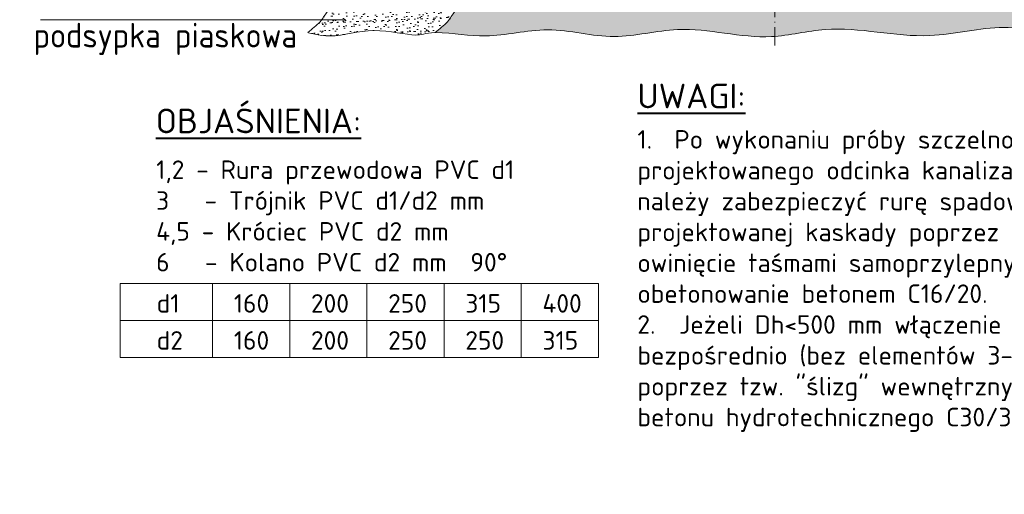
# Model space of a CAD drawing. Header units: millimetres. Extents: x -2676 to 53, y 1826 to 3724.
# Tile 13 of 20: x -1354 to -1035, y 2882 to 3036. Entities that reach past the tile are written whole.
import ezdxf
from ezdxf.enums import TextEntityAlignment as Align

# ---------------------------------------------------------------- set-up
doc = ezdxf.new("R2010")
doc.units = ezdxf.units.MM
doc.header["$MEASUREMENT"] = 0
doc.linetypes.add('ACAD_ISO10W100', pattern=[18.5, 12, -3, 0.5, -3])
doc.linetypes.add('CENTERX2', pattern=[4, 2.5, -0.5, 0.5, -0.5])
for name, color, linetype, lineweight in [('013', 41, 'Continuous', 15), ('kreskowanie', 43, 'Continuous', 5), ('opisy', 7, 'Continuous', 20), ('osie', 133, 'CENTERX2', 18), ('wymiary', 7, 'Continuous', 15)]:
    doc.layers.add(name, color=color, linetype=linetype, lineweight=lineweight)
doc.styles.add('_TT', font='isocpeur.ttf', dxfattribs={"height": 8})

msp = doc.modelspace()

# ---------------------------------------------------------------- hatches: boundary and pattern name
at = {"layer": 'kreskowanie'}
h = msp.add_hatch(dxfattribs=at)
h.set_pattern_fill('AR-SAND', color=256, scale=1.5, angle=45, style=0)
h.set_pattern_definition([(82.5, (-12434.8164, -3294.274), (-2.11051978, 1.9768907), [0, -2.28, 0, -2.55, 0, -2.4375]), (52.5, (-12434.8164, -3294.274), (-1.1162063, 4.8704696), [0, -1.23, 0, -2.055, 0, -0.7875]), (12.5, (-12436.121, -3295.5786), (3.2970439, 3.30904857), [0, -0.75, 0, -2.7, 0, -3.525]), (2.5, (-12436.121, -3295.5786), (2.2575632, 4.1193943), [0, -0.375, 0, -1.77, 0, -2.025])])
edge = h.paths.add_edge_path()
edge.add_spline(control_points=[(-1219.1244, 3031.7593), (-1217.8411, 3032.9712), (-1215.1149, 3034.7083), (-1212.8558, 3038.9859), (-1210.4899, 3040.9202), (-1209.128, 3041.7694)], knot_values=[0, 0, 0, 0, 2.64768121, 4.70414059, 7.11164645, 7.11164645, 7.11164645, 7.11164645], degree=3, periodic=0)
edge.add_line((-1209.128, 3041.7694), (-1240.4005, 3041.7694))
edge.add_line((-1240.4005, 3041.7694), (-1250.4005, 3041.7694))
edge.add_spline(control_points=[(-1250.4005, 3041.7694), (-1251.7625, 3040.9202), (-1254.1284, 3038.9859), (-1256.3874, 3034.7083), (-1259.1137, 3032.9712), (-1260.397, 3031.7593)], knot_values=[0, 0, 0, 0, 2.40750586, 4.46396524, 7.11164645, 7.11164645, 7.11164645, 7.11164645], degree=3, periodic=0)
edge.add_spline(control_points=[(-1260.397, 3031.7593), (-1260.397, 3031.7593), (-1252.3823, 3029.3007), (-1239.8907, 3033.976), (-1225.2821, 3030.0801), (-1222.6511, 3031.5088), (-1219.1244, 3031.7593)], knot_values=[78.1417744, 78.1417744, 78.1417744, 78.1417744, 87.82540829, 99.89415901, 111.14748193, 117.86830926, 117.86830926, 117.86830926, 117.86830926], degree=3, periodic=0)
h = msp.add_hatch(dxfattribs=at)
h.set_pattern_fill('AR-SAND', color=256, scale=2, angle=45, style=0)
h.set_pattern_definition([(82.5, (-12426.459, -3294.274), (-2.8140264, 2.63585425), [0, -3.04, 0, -3.4, 0, -3.25]), (52.5, (-12426.459, -3294.274), (-1.488275, 6.4939595), [0, -1.64, 0, -2.74, 0, -1.05]), (12.5, (-12428.1983, -3296.0135), (4.39605855, 4.4120648), [0, -1, 0, -3.6, 0, -4.7]), (2.5, (-12428.1983, -3296.0135), (3.0100843, 5.4925257), [0, -0.5, 0, -2.36, 0, -2.7])])
edge = h.paths.add_edge_path()
edge.add_spline(control_points=[(-999.1315, 3031.7593), (-1000.4148, 3032.9712), (-1003.1411, 3034.7083), (-1005.4001, 3038.9859), (-1007.7661, 3040.9202), (-1009.128, 3041.7694)], knot_values=[0, 0, 0, 0, 2.64768121, 4.70414059, 7.11164645, 7.11164645, 7.11164645, 7.11164645], degree=3, periodic=0)
edge.add_line((-1009.128, 3041.7694), (-1019.128, 3041.7694))
edge.add_line((-1019.128, 3041.7694), (-1109.128, 3041.7694))
edge.add_line((-1109.128, 3041.7694), (-1109.128, 3030.5255))
edge.add_spline(control_points=[(-1109.128, 3030.5255), (-1103.6919, 3030.9482), (-1087.107, 3035.2376), (-1062.257, 3027.9068), (-1035.2117, 3035.5857), (-1016.2978, 3030.0801), (-1002.6582, 3031.5088), (-999.1315, 3031.7593)], knot_values=[62.5968167, 62.5968167, 62.5968167, 62.5968167, 70.82204139, 87.82540829, 99.89415901, 111.14748193, 117.86830926, 117.86830926, 117.86830926, 117.86830926], degree=3, periodic=0)
edge = h.paths.add_edge_path()
edge.add_line((-1109.128, 3041.7694), (-1199.128, 3041.7694))
edge.add_line((-1199.128, 3041.7694), (-1209.128, 3041.7694))
edge.add_spline(control_points=[(-1209.128, 3041.7694), (-1210.4899, 3040.9202), (-1212.8558, 3038.9859), (-1215.1149, 3034.7083), (-1217.8411, 3032.9712), (-1219.1244, 3031.7593)], knot_values=[0, 0, 0, 0, 2.40750586, 4.46396524, 7.11164645, 7.11164645, 7.11164645, 7.11164645], degree=3, periodic=0)
edge.add_spline(control_points=[(-1219.1244, 3031.7593), (-1213.1091, 3031.7235), (-1202.1828, 3029.1843), (-1182.1455, 3034.6442), (-1161.4614, 3028.3947), (-1137.3935, 3035.3749), (-1119.9185, 3029.8059), (-1109.4733, 3030.4987), (-1109.128, 3030.5255)], knot_values=[7.16165587, 7.16165587, 7.16165587, 7.16165587, 15.58132223, 25.67966337, 36.46219729, 46.79759178, 62.07435523, 62.5968167, 62.5968167, 62.5968167, 62.5968167], degree=3, periodic=0)
edge.add_line((-1109.128, 3030.5255), (-1109.128, 3041.7694))

# ---------------------------------------------------------------- linework, layer by layer
at = {"layer": '013', "start_tangent": (-0.84854463, -0.52912381), "end_tangent": (-0.72701753, -0.6866189)}
for points in [[(-1250.4005, 3041.7694), (-1254.0387, 3038.6154), (-1256.4351, 3035.2727), (-1260.397, 3031.7593)], [(-1209.128, 3041.7694), (-1212.7662, 3038.6154), (-1215.1625, 3035.2727), (-1219.1244, 3031.7593)]]:
    msp.add_spline(points, degree=3, dxfattribs=at)
at = {"layer": '013'}
for points, knots in [([(-1260.397, 3031.7593), (-1260.397, 3031.7593), (-1252.3823, 3029.3007), (-1239.8907, 3033.976), (-1225.2821, 3030.0801), (-1222.6511, 3031.5088), (-1219.1244, 3031.7593)], [78.1417744, 78.1417744, 78.1417744, 78.1417744, 87.82540829, 99.89415901, 111.14748193, 117.86830926, 117.86830926, 117.86830926, 117.86830926]), ([(-1219.1244, 3031.7593), (-1213.1091, 3031.7235), (-1202.1828, 3029.1843), (-1182.1455, 3034.6442), (-1161.4614, 3028.3947), (-1137.3935, 3035.3749), (-1114.4187, 3028.0532), (-1087.4551, 3035.3403), (-1062.257, 3027.9068), (-1035.2117, 3035.5857), (-1016.2978, 3030.0801), (-1002.6582, 3031.5088), (-999.1315, 3031.7593)], [7.16165587, 7.16165587, 7.16165587, 7.16165587, 15.58132223, 25.67966337, 36.46219729, 46.79759178, 62.07435523, 70.82204139, 87.82540829, 99.89415901, 111.14748193, 117.86830926, 117.86830926, 117.86830926, 117.86830926])]:
    msp.add_open_spline(points, degree=3, knots=knots, dxfattribs=at)
at = {"layer": 'opisy'}
for p, q in [((-1347.0914, 3035.8304), (-1263.9017, 3035.8304)), ((-1263.9017, 3035.8304), (-1248.4956, 3035.8304)), ((-1321.2738, 2950.4005), (-1166.2738, 2950.4005)), ((-1321.2738, 2950.4005), (-1321.2738, 2938.4005)), ((-1291.2738, 2950.4005), (-1291.2738, 2938.4005)), ((-1291.2738, 2938.4005), (-1291.2738, 2950.4005)), ((-1266.2738, 2950.4005), (-1266.2738, 2938.4005)), ((-1266.2738, 2938.4005), (-1266.2738, 2950.4005)), ((-1241.2738, 2938.4005), (-1241.2738, 2950.4005)), ((-1216.2738, 2950.4005), (-1216.2738, 2938.4005)), ((-1216.2738, 2938.4005), (-1216.2738, 2950.4005)), ((-1191.2738, 2938.4005), (-1191.2738, 2950.4005)), ((-1166.2738, 2938.4005), (-1166.2738, 2950.4005)), ((-1321.2738, 2938.4005), (-1291.2738, 2938.4005)), ((-1321.2738, 2938.4005), (-1321.2738, 2926.4005)), ((-1291.2738, 2938.4005), (-1266.2738, 2938.4005)), ((-1291.2738, 2938.4005), (-1291.2738, 2926.4005)), ((-1291.2738, 2938.4005), (-1291.2738, 2926.4005)), ((-1291.2738, 2926.4005), (-1291.2738, 2938.4005)), ((-1266.2738, 2938.4005), (-1216.2738, 2938.4005)), ((-1266.2738, 2938.4005), (-1266.2738, 2926.4005)), ((-1266.2738, 2938.4005), (-1266.2738, 2926.4005)), ((-1266.2738, 2926.4005), (-1266.2738, 2938.4005)), ((-1241.2738, 2926.4005), (-1241.2738, 2938.4005)), ((-1216.2738, 2938.4005), (-1166.2738, 2938.4005)), ((-1216.2738, 2938.4005), (-1216.2738, 2926.4005)), ((-1216.2738, 2938.4005), (-1216.2738, 2926.4005)), ((-1216.2738, 2926.4005), (-1216.2738, 2938.4005)), ((-1191.2738, 2938.4005), (-1191.2738, 2926.4005)), ((-1191.2738, 2926.4005), (-1191.2738, 2938.4005)), ((-1166.2738, 2938.4005), (-1166.2738, 2926.4005)), ((-1166.2738, 2926.4005), (-1166.2738, 2938.4005)), ((-1321.2738, 2926.4005), (-1291.2738, 2926.4005)), ((-1291.2738, 2926.4005), (-1266.2738, 2926.4005)), ((-1266.2738, 2926.4005), (-1216.2738, 2926.4005)), ((-1216.2738, 2926.4005), (-1166.2738, 2926.4005))]:
    msp.add_line(p, q, dxfattribs=at)
at = {"layer": 'osie', "linetype": 'ACAD_ISO10W100', "ltscale": 0.5}
msp.add_line((-1109.128, 3079.7694), (-1109.128, 3027.3342), dxfattribs=at)

# ---------------------------------------------------------------- texts
at = {"layer": 'opisy', "lineweight": 40, "char_height": 8, "width": 130.4858, "attachment_point": 1, "style": '_TT'}
for s, insert in [('\\LUWAGI:', (-1153.6625, 3015.1944)), ('\\LOBJAŚNIENIA:', (-1309.7117, 3007.1053))]:
    msp.add_mtext(s, dxfattribs=dict(at, insert=insert))
at = {"layer": 'opisy', "char_height": 6, "attachment_point": 1, "style": '_TT'}
for s, insert, width in [('\\pt12,24;1. ^IPo wykonaniu próby szczelności projektowanego odcinka kanalizacji należy zabezpieczyć rurę spadową\\Pprojektowanej kaskady poprzez owinięcie taśmami samoprzylepnymi i obetonowanie betonem C16/20.\\P\\pt0;2.  Jeżeli Dh<500 mm włączenie wykonać bezpośrednio (bez elementów 3-5) poprzez tzw. "ślizg" wewnętrzny z betonu hydrotechnicznego C30/37 W8.', (-1153.6625, 3000.1235), 152.280638), ('1,2 - Rura przewodowa PVC d1 \\P3   - Trójnik PVC d1/d2 mm\\P4,5 - Króciec PVC d2 mm\\P6   - Kolano PVC d2 mm  90°', (-1309.5804, 2990.306), 233.8463), ('d1', (-1309.4151, 2946.9606), 34.045926), ('160', (-1284.4151, 2946.9606), 34.046), ('200', (-1259.4151, 2946.9606), 34.045926), ('250', (-1234.4151, 2946.9606), 34.0459), ('315', (-1209.4151, 2946.9606), 34.045926), ('400', (-1184.4151, 2946.9606), 34.045926), ('d2', (-1309.4151, 2934.9606), 34.045926), ('160', (-1284.4151, 2934.9606), 34.046), ('200', (-1259.4151, 2934.9606), 34.045926), ('250', (-1234.4151, 2934.9606), 34.045926), ('250', (-1209.4151, 2934.9606), 34.045926), ('315', (-1184.4151, 2934.9606), 34.045926)]:
    msp.add_mtext(s, dxfattribs=dict(at, insert=insert, width=width))
at = {"layer": 'wymiary', "style": '_TT', "width": 0.9}
msp.add_text('podsypka piaskowa', height=8, dxfattribs=at).set_placement((-1263.9017, 3026.9071), align=Align.RIGHT)

doc.saveas('drawing.dxf')
